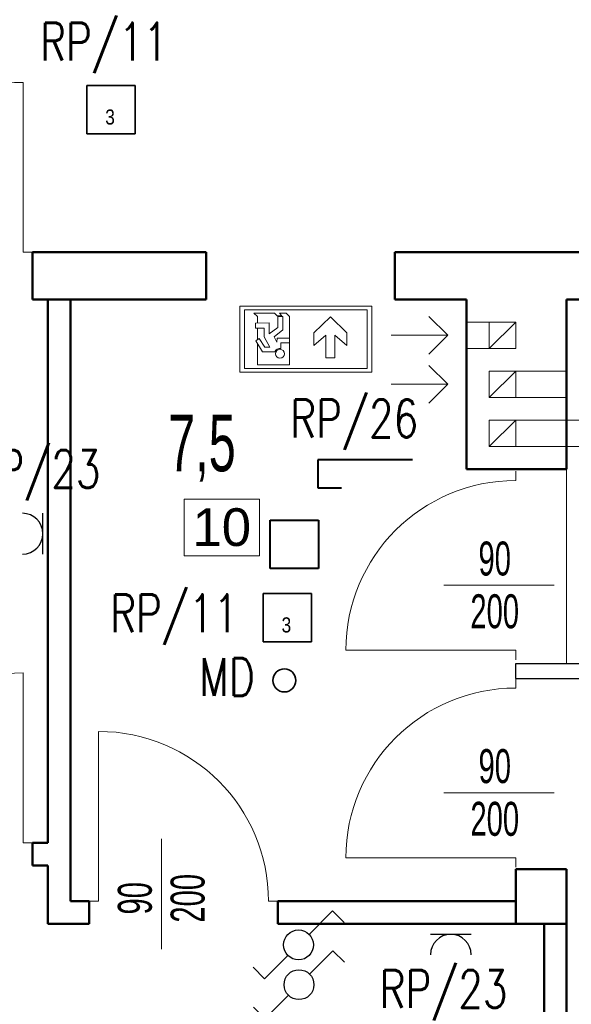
# Model space of a CAD drawing. Header units: millimetres. Extents: x 72202 to 304796, y 21658 to 519946.
# Tile 114 of 139: x 195528 to 195821, y 231633 to 232155. Entities that reach past the tile are written whole.
import ezdxf
from ezdxf.lldxf.tags import DXFTag

# ---------------------------------------------------------------- set-up
doc = ezdxf.new("R2010")
doc.units = ezdxf.units.MM
doc.layers.get('0').update_dxf_attribs({"color": 253})
for name, color, linetype, lineweight in [('_kh_wymiarowanie', 253, 'Continuous', 20), ('DLXLUM', 1, 'Continuous', 35), ('DRZWI I OKNA OPISY', 253, 'Continuous', 9), ('E oświetlenie', 1, 'Continuous', 30), ('E zasilanie', 6, 'Continuous', 30), ('Instalacja elektryczna', 1, 'Continuous', 25), ('linia - gruba - projektowana', 253, 'Continuous', 50), ('linia - rzut - gruba - istn.', 253, 'Continuous', 50), ('LINIA CIENKA', 7, 'Continuous', 13), ('LINIA GRUBA', 253, 'Continuous', 30), ('LINIA WYMIAROWANIE', 253, 'Continuous', 9), ('OPISY', 253, 'Continuous', 9), ('Oświetlenie ewakuacyjne', 3, 'Continuous', 20)]:
    doc.layers.add(name, color=color, linetype=linetype, lineweight=lineweight)
doc.layers.add('DLXLUMEX', color=2, linetype='Continuous')
doc.layers.add('ES-SYSTEM', color=3, linetype='Continuous')
doc.layers.add('LINIA-NIE DRUKOWAĆ', color=253, linetype='Continuous', lineweight=20, plot=False)
doc.styles.add('2.5', font='romans.shx', dxfattribs={"width": 0.76, "height": 2.5})
doc.styles.add('simplex', font='arial.ttf')
doc.styles.get("Standard").update_dxf_attribs({"font": 'ARIALN.TTF', "width": 0.75})
tags = doc.linetypes.add('DASH', pattern=[15, 10, -5]).pattern_tags.tags
tags[6:7] = [DXFTag(74, 4), DXFTag(75, 0), DXFTag(340, '0'), DXFTag(46, 0.0), DXFTag(50, 0.0), DXFTag(44, 0.0), DXFTag(45, 0.0)]
tags[4:5] = [DXFTag(74, 4), DXFTag(75, 0), DXFTag(340, '0'), DXFTag(46, 0.0), DXFTag(50, 0.0), DXFTag(44, 0.0), DXFTag(45, 0.0)]

# ---------------------------------------------------------------- blocks, each defined once
blk = doc.blocks.new('zw$D2E3')
at = {"color": 1}
for p, q in [((3.8, 0), (3.8, 320)), ((3.8, 320), (323.8, 320)), ((323.8, 320), (323.8, 0)), ((323.8, 0), (3.8, 0))]:
    blk.add_line(p, q, dxfattribs=at)
at = {"layer": 'DLXLUMEX', "color": 7, "lineweight": 18}
blk.add_text('3', height=100, rotation=360, dxfattribs=at).set_placement((126.3, 61.2))
blk = doc.blocks.new('A$Cb5c1686c')
at = {"layer": 'ES-SYSTEM', "lineweight": 40}
for p, q in [((0, 0), (0, 25.6)), ((0, 25.6), (25.6, 25.6)), ((25.6, 25.6), (25.6, 0)), ((25.6, 0), (0, 0))]:
    blk.add_line(p, q, dxfattribs=at)
blk = doc.blocks.new('Drzwi dół')
at = {"layer": 'Oświetlenie ewakuacyjne', "lineweight": 20}
for p, q in [((196.1, 273.9), (244.4, 273.9)), ((196.1, 153.9), (196.1, 273.9)), ((244.4, 273.9), (244.4, 153.9)), ((436.1, 55.9), (436.1, 311.4)), ((436.1, 311.4), (606.9, 311.4)), ((606.9, 311.4), (606.9, 197.2)), ((133.3, 209.1), (196.1, 153.9)), ((133.3, 141.5), (133.3, 209.1)), ((244.4, 153.9), (307.1, 209.1)), ((307.1, 209.1), (307.1, 141.5)), ((481.9, 224.5), (481.8, 194.1)), ((579.2, 242.5), (514.1, 242.6)), ((541.3, 218.8), (568.3, 218.8)), ((571.5, 163.6), (541.3, 218.8)), ((568.3, 218.8), (597.4, 172.5)), ((614.8, 184.1), (579.2, 242.5)), ((436.1, 194.1), (436.1, 170.5)), ((481.8, 194.1), (436.1, 194.1)), ((436.1, 170.5), (502.9, 170.5)), ((518.5, 163.2), (472.3, 126.5)), ((502.9, 170.5), (503, 192)), ((503, 192), (518.5, 163.2)), ((571.5, 116.9), (571.5, 163.6)), ((597.4, 172.5), (614.8, 184.1)), ((606.9, 178.8), (606.9, 116.9)), ((220.2, 56.7), (133.3, 141.5)), ((307.1, 141.5), (220.2, 56.7)), ((472.3, 126.5), (472.3, 55.9)), ((498, 113.1), (544.3, 147.5)), ((498, 55.9), (498, 113.1)), ((544.3, 147.5), (544.2, 89.8)), ((617, 116.9), (571.5, 116.9)), ((617, 89.9), (617, 116.9)), ((436.1, 55.9), (454.2, 37.8)), ((472.3, 55.9), (498, 55.9)), ((544.2, 89.8), (617, 89.9)), ((606.9, 89.9), (606.9, 55.9)), ((606.9, 55.9), (624.9, 37.8)), ((490.4, 37.8), (454.2, 37.8)), ((476.7, 51.6), (490.4, 37.8)), ((476.7, 51.6), (502.3, 51.6)), ((502.3, 51.6), (516.1, 37.8)), ((624.9, 37.8), (516.1, 37.8))]:
    blk.add_line(p, q, dxfattribs=at)
for points in [[(0, 350), (700, 350), (700, 0), (0, 0)], [(24.6, 330.2), (675.4, 330.2), (675.4, 19.8), (24.6, 19.8)]]:
    blk.add_lwpolyline(points, close=True, dxfattribs=at)
blk.add_circle((487.2, 252.8), 23.4, dxfattribs=at)
blk.add_arc((487.2, 252.8), 28.8, 259.4003, 339.1396, dxfattribs=at)
blk = doc.blocks.new('£¹cznik schodowy')
at = {"layer": 'E oświetlenie'}
for p, q in [((35, 84.5), (112.5, 162)), ((112.5, 162), (150.7, 123.8)), ((-35, 14.5), (-112.5, -63)), ((-112.5, -63), (-150.7, -24.8))]:
    blk.add_line(p, q, dxfattribs=at)
blk.add_circle((0, 49.5), 49.5, dxfattribs=at)
blk = doc.blocks.new('Gniazdo 230V')
at = {"layer": 'E zasilanie'}
blk.add_line((-67.5, 0), (67.5, 0), dxfattribs=at)
blk.add_arc((0, 67.5), 67.5, 180, 0, dxfattribs=at)

msp = doc.modelspace()

# ---------------------------------------------------------------- linework, layer by layer
at = {"layer": 'DRZWI I OKNA OPISY'}
for p, q in [((195753.229, 231855.423), (195811.657, 231855.423)), ((195753.259, 231745.423), (195811.686, 231745.423)), ((195603.558, 231662.517), (195603.558, 231720.945))]:
    msp.add_line(p, q, dxfattribs=at)
at = {"layer": 'E zasilanie', "lineweight": 40, "ltscale": 4}
for p, q in [((195736.634, 231921.903), (195686.392, 231921.903)), ((195686.392, 231921.903), (195686.392, 231907.021)), ((195686.392, 231907.021), (195698.952, 231907.021))]:
    msp.add_line(p, q, dxfattribs=at)
at = {"layer": 'Instalacja elektryczna', "color": 5, "lineweight": 35}
msp.add_circle((195668.704, 231804.909), 6.1, dxfattribs=at)
at = {"layer": 'linia - gruba - projektowana'}
for p, q in [((195627.292, 232031.874), (195535.292, 232031.874)), ((195535.292, 232031.874), (195535.292, 232006.874)), ((195627.292, 232031.874), (195627.292, 232006.874)), ((195793.292, 232031.874), (195727.292, 232031.874)), ((195727.292, 232031.874), (195727.292, 232006.874)), ((195793.292, 232031.874), (196118.292, 232031.874)), ((195627.292, 232006.874), (195535.292, 232006.874)), ((195765.292, 232006.874), (195727.292, 232006.874)), ((195765.292, 231916.874), (195765.292, 232006.874)), ((195818.292, 231916.874), (195818.292, 232006.874)), ((195818.292, 232006.874), (196118.292, 232006.874)), ((195791.292, 231916.874), (195765.292, 231916.874)), ((195818.292, 231916.874), (195791.292, 231916.874)), ((195791.292, 231675.874), (195791.292, 231704.874)), ((195791.292, 231704.874), (195818.292, 231704.874)), ((195818.292, 231675.874), (195818.292, 231704.874)), ((195791.292, 231675.874), (195818.292, 231675.874))]:
    msp.add_line(p, q, dxfattribs=at)
at = {"layer": 'linia - rzut - gruba - istn.', "color": 7, "ltscale": 1.2}
for p, q in [((195543.292, 231718.874), (195543.292, 232006.874)), ((195555.292, 231687.874), (195555.292, 232006.874)), ((195535.292, 231718.874), (195535.292, 231706.874)), ((195535.292, 231718.874), (195543.292, 231718.874)), ((195535.292, 231706.874), (195543.292, 231706.874)), ((195543.292, 231675.874), (195543.292, 231706.874)), ((195565.292, 231687.874), (195555.292, 231687.874)), ((195565.292, 231675.874), (195565.292, 231687.874)), ((195665.292, 231675.874), (195665.292, 231687.874)), ((195791.292, 231687.874), (195665.292, 231687.874)), ((195565.292, 231675.874), (195543.292, 231675.874)), ((195791.292, 231675.874), (195665.292, 231675.874)), ((195806.292, 231451.874), (195806.292, 231675.874)), ((195818.292, 231451.874), (195818.292, 231675.874))]:
    msp.add_line(p, q, dxfattribs=at)
at = {"layer": 'LINIA CIENKA'}
for p, q in [((195530.292, 232031.874), (195530.292, 232121.874)), ((195535.292, 232031.874), (195530.292, 232031.874)), ((195535.292, 232031.874), (195530.292, 232031.874)), ((195745.292, 231997.874), (195755.292, 231987.874)), ((195777.292, 231994.874), (195765.292, 231994.874)), ((195791.292, 231994.874), (195777.292, 231980.874)), ((195755.292, 231987.874), (195725.292, 231987.874)), ((195745.292, 231977.874), (195755.292, 231987.874)), ((195777.292, 231980.874), (195765.292, 231980.874)), ((195745.292, 231971.874), (195755.292, 231961.874)), ((195791.292, 231968.874), (195777.292, 231954.874)), ((195818.292, 231968.874), (195791.292, 231968.874)), ((195755.292, 231961.874), (195725.292, 231961.874)), ((195745.292, 231951.874), (195755.292, 231961.874)), ((195818.292, 231954.874), (195791.292, 231954.874)), ((195791.292, 231942.874), (195777.292, 231928.874)), ((195791.292, 231910.874), (195791.292, 231915.874)), ((195791.292, 231820.874), (195701.292, 231820.874)), ((195791.292, 231820.874), (195791.292, 231815.874)), ((195530.292, 231718.874), (195530.292, 231808.874)), ((195791.292, 231800.874), (195791.292, 231805.874)), ((195570.292, 231687.874), (195570.292, 231777.874)), ((195535.292, 231718.874), (195530.292, 231718.874)), ((195535.292, 231718.874), (195530.292, 231718.874)), ((195791.292, 231710.874), (195701.292, 231710.874)), ((195791.292, 231710.874), (195791.292, 231705.874)), ((195570.292, 231687.874), (195565.292, 231687.874)), ((195665.292, 231687.874), (195660.292, 231687.874))]:
    msp.add_line(p, q, dxfattribs=at)
at = {"layer": 'LINIA CIENKA', "linetype": 'DASH'}
for p, q in [((196061.292, 231942.874), (195791.292, 231942.874)), ((196061.292, 231942.874), (195791.292, 231942.874)), ((196061.292, 231928.874), (195791.292, 231928.874))]:
    msp.add_line(p, q, dxfattribs=at)
at = {"layer": 'LINIA CIENKA'}
for points in [[(195777.292, 231994.874), (195791.292, 231994.874), (195791.292, 231980.874), (195777.292, 231980.874)], [(195777.292, 231968.874), (195791.292, 231968.874), (195791.292, 231954.874), (195777.292, 231954.874)], [(195777.292, 231942.874), (195791.292, 231942.874), (195791.292, 231928.874), (195777.292, 231928.874)]]:
    msp.add_lwpolyline(points, close=True, dxfattribs=at)
for centre, start, end in [((195530.292, 232031.874), 90, 180), ((195791.292, 231820.874), 90, 180), ((195530.292, 231718.874), 90, 180), ((195791.292, 231710.874), 90, 180), ((195570.292, 231687.874), 0, 90)]:
    msp.add_arc(centre, 90, start, end, dxfattribs=at)
at = {"layer": 'LINIA GRUBA'}
for p, q in [((195791.292, 231813.874), (196048.292, 231813.874)), ((195791.292, 231805.874), (195791.292, 231813.874)), ((195791.292, 231805.874), (196048.292, 231805.874))]:
    msp.add_line(p, q, dxfattribs=at)
at = {"layer": 'LINIA WYMIAROWANIE', "lineweight": -3, "ltscale": 1.2}
msp.add_line((195791.292, 231805.874), (195818.292, 231805.874), dxfattribs=at)
at = {"layer": 'LINIA-NIE DRUKOWAĆ'}
msp.add_lwpolyline([(196048.292, 232006.874), (196048.292, 231813.874), (195940.292, 231813.874), (195940.292, 231823.874), (195932.292, 231823.874), (195932.292, 231813.874), (195818.292, 231813.874), (195818.292, 232006.874), (195932.292, 232006.874), (195932.292, 231913.874), (195940.292, 231913.874), (195940.292, 232006.874), (196048.292, 232006.874)], dxfattribs=at)
at = {"layer": 'OPISY'}
msp.add_lwpolyline([(195615.521, 231901.03), (195615.521, 231871.03), (195655.521, 231871.03), (195655.521, 231901.03)], close=True, dxfattribs=at)

# ---------------------------------------------------------------- block references
at = {"layer": '_kh_wymiarowanie'}
msp.add_blockref('A$Cb5c1686c', (195661.107, 231864.182), dxfattribs=at)
at = {"layer": 'DLXLUM', "color": 6, "xscale": 0.08000000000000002, "yscale": 0.08000000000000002, "zscale": 0.08000000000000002}
for p in [(195563.675, 232094.628), (195657.124, 231825.448)]:
    msp.add_blockref('zw$D2E3', p, dxfattribs=at)
at = {"layer": 'E oświetlenie', "xscale": 0.16, "yscale": 0.16, "zscale": 0.16}
for p in [(195676.203, 231656.829), (195676.449, 231635.744)]:
    msp.add_blockref('£¹cznik schodowy', p, dxfattribs=at)
at = {"layer": 'E zasilanie', "xscale": 0.16, "yscale": 0.16, "zscale": 0.16}
for p, rotation in [((195540.732, 231882.68), 90), ((195756.936, 231670.32), 180)]:
    msp.add_blockref('Gniazdo 230V', p, dxfattribs=dict(at, rotation=rotation))
at = {"layer": 'Oświetlenie ewakuacyjne', "xscale": 0.1, "yscale": 0.1, "zscale": 0.1, "rotation": 180}
msp.add_blockref('Drzwi dół', (195715.095, 232003.335), dxfattribs=at)

# ---------------------------------------------------------------- texts
at = {"layer": 'DRZWI I OKNA OPISY', "char_height": 18, "width": 130, "attachment_point": 5}
for s, insert, rotation in [('90', (195780.168, 231869.4), 0), ('200', (195780.168, 231841.438), 0), ('90', (195780.198, 231759.4), 0), ('200', (195780.198, 231731.438), 0), ('200', (195617.544, 231689.456), 90), ('90', (195589.582, 231689.456), 90)]:
    msp.add_mtext(s, dxfattribs=dict(at, insert=insert, rotation=rotation))
at = {"layer": 'E oświetlenie', "lineweight": 20, "style": '2.5', "width": 0.76}
for p in [(195539.294, 232133.436), (195576.42, 231830.532)]:
    msp.add_text('RP/11', height=20, dxfattribs=at).set_placement(p)
at = {"layer": 'E oświetlenie', "color": 6, "lineweight": 20, "style": '2.5', "width": 0.76}
for s, p in [('RP/26', (195671.844, 231933.726)), ('RP/23', (195503.487, 231906.994)), ('RP/23', (195719.184, 231631.421))]:
    msp.add_text(s, height=20, dxfattribs=at).set_placement(p)
at = {"layer": 'Instalacja elektryczna', "color": 7, "lineweight": 18, "style": '2.5', "width": 0.76}
msp.add_text('MD', height=20, dxfattribs=at).set_placement((195623.671, 231796.718))
at = {"layer": 'LINIA-NIE DRUKOWAĆ', "insert": (195607.114, 231945.781), "char_height": 30, "width": 125.07, "attachment_point": 1}
msp.add_mtext('7,5', dxfattribs=at)
at = {"layer": 'OPISY', "insert": (195635.521, 231886.03), "char_height": 20, "width": 40, "attachment_point": 5, "style": 'simplex'}
msp.add_mtext('10', dxfattribs=at)

doc.saveas('drawing.dxf')
